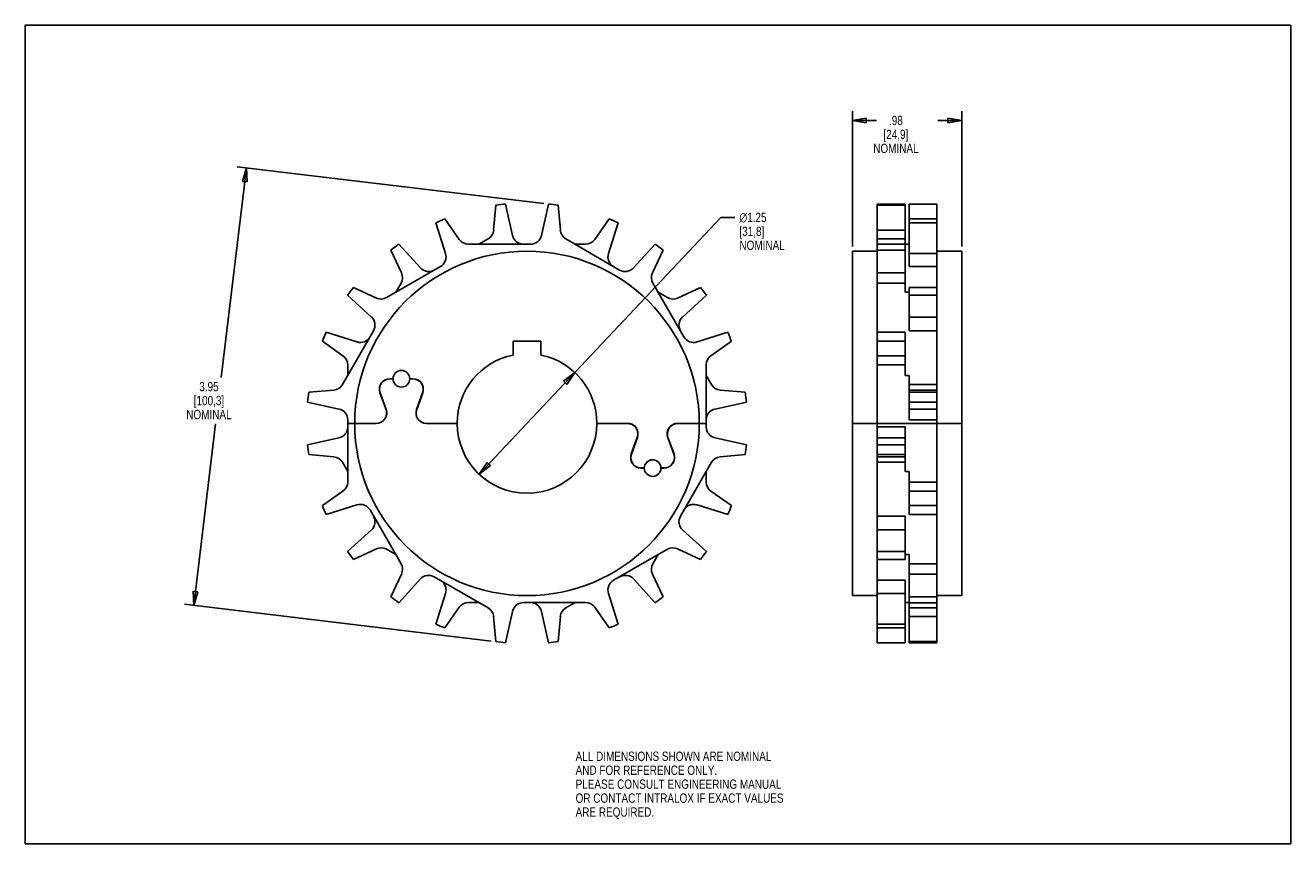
# Model space of a CAD drawing. Header units: inches. Extents: x 0 to 17, y 0 to 11.
import ezdxf

# ---------------------------------------------------------------- set-up
doc = ezdxf.new("R2010")
doc.units = ezdxf.units.IN
doc.header["$LTSCALE"] = 0.935
doc.header["$MEASUREMENT"] = 0
doc.layers.get('0').update_dxf_attribs({"linetype": 'CONTINUOUS'})
doc.layers.add('ALL_FEATURES', color=7, linetype='CONTINUOUS')
doc.styles.get("Standard").update_dxf_attribs({"font": 'txt', "width": 0.8})
doc.styles.add('TEXTSTYLE_1', font='gdt', dxfattribs={"width": 0.8})
doc.dimstyles.new('DIMSTYLE_1', dxfattribs={"dimtxt": 0.125, "dimasz": 0.1875, "dimexe": 0.18, "dimexo": 0.0625, "dimgap": 0.09, "dimtad": 0, "dimtih": 1, "dimtoh": 1, "dimlfac": 0.666667, "dimzin": 4, "dimdsep": 46, "dimtxsty": 'STANDARD', "dimblk": 'CLOSED', "dimblk1": 'CLOSED', "dimblk2": 'CLOSED', "dimcen": 0.09, "dimadec": 0, "dimazin": 0, "dimtp": 0.01, "dimtm": 0.01, "dimtfac": 1, "dimtofl": 0, "dimtmove": 0, "dimatfit": 3, "dimldrblk": 'CLOSED', "dimfxl": 1, "dimtolj": 1, "dimtzin": 4, "dimarcsym": 0})
doc.dimstyles.new('DIMSTYLE_2', dxfattribs={"dimtxt": 0.125, "dimasz": 0.1875, "dimexe": 0.18, "dimexo": 0.0625, "dimgap": 0.09, "dimtad": 0, "dimtih": 1, "dimtoh": 1, "dimlfac": 0.666667, "dimzin": 4, "dimdsep": 46, "dimtxsty": 'STANDARD', "dimblk": 'CLOSED', "dimblk1": 'CLOSED', "dimblk2": 'CLOSED', "dimcen": 0.09, "dimadec": 0, "dimazin": 0, "dimtp": 0.01, "dimtm": 0.01, "dimtfac": 1, "dimtofl": 0, "dimtmove": 0, "dimatfit": 3, "dimldrblk": 'CLOSED', "dimfxl": 1, "dimtolj": 1, "dimtzin": 4, "dimarcsym": 0})

# ---------------------------------------------------------------- blocks, each defined once
blk = doc.blocks.new('_CLOSED')
at = {"color": 0, "linetype": 'BYBLOCK'}
for p, q in [((0, 0), (-1, 0.167)), ((-1, 0.167), (-1, -0.167)), ((-1, -0.167), (0, 0)), ((-1, 0), (0, 0))]:
    blk.add_line(p, q, dxfattribs=at)
blk = doc.blocks.new('*D0')
at = {"color": 3, "linetype": 'CONTINUOUS'}
for p, q in [((11.111, 8.025), (11.111, 9.847)), ((11.111, 9.722), (11.434, 9.722)), ((12.581, 9.722), (12.259, 9.722)), ((12.581, 8.025), (12.581, 9.847))]:
    blk.add_line(p, q, dxfattribs=at)
at = {"color": 3, "linetype": 'CONTINUOUS', "xscale": 0.1875, "yscale": 0.1875, "zscale": 0.1875, "rotation": 180}
blk.add_blockref('_CLOSED', (11.111, 9.722), dxfattribs=at)
at = {"color": 3, "linetype": 'CONTINUOUS', "xscale": 0.1875, "yscale": 0.1875, "zscale": 0.1875}
blk.add_blockref('_CLOSED', (12.581, 9.722), dxfattribs=at)
at = {"color": 3, "linetype": 'CONTINUOUS', "insert": (11.696, 9.784), "char_height": 0.125, "width": 0.7, "attachment_point": 2, "line_spacing_factor": 0.9}
blk.add_mtext('.98\\P[24,9]\\PNOMINAL', dxfattribs=at)
blk = doc.blocks.new('*D1')
at = {"color": 3, "linetype": 'CONTINUOUS'}
for p, q in [((2.97, 9.084), (2.632, 6.268)), ((6.965, 8.604), (2.846, 9.099)), ((2.264, 3.203), (2.557, 5.643)), ((6.26, 2.724), (2.14, 3.218))]:
    blk.add_line(p, q, dxfattribs=at)
at = {"color": 3, "linetype": 'CONTINUOUS', "xscale": 0.1875, "yscale": 0.1875, "zscale": 0.1875}
for p, rotation in [((2.97, 9.084), 83.1572775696), ((2.264, 3.203), 263.1572775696)]:
    blk.add_blockref('_CLOSED', p, dxfattribs=dict(at, rotation=rotation))
at = {"color": 3, "linetype": 'CONTINUOUS', "insert": (2.467, 6.206), "char_height": 0.125, "width": 0.7, "attachment_point": 2, "line_spacing_factor": 0.9}
blk.add_mtext('3.95\\P[100,3]\\PNOMINAL', dxfattribs=at)
blk = doc.blocks.new('*D2')
at = {"color": 3, "linetype": 'CONTINUOUS'}
for p, q in [((6.74, 5.649), (9.344, 8.418)), ((9.344, 8.418), (9.531, 8.418)), ((7.382, 6.332), (6.74, 5.649)), ((6.098, 4.966), (6.74, 5.649))]:
    blk.add_line(p, q, dxfattribs=at)
at = {"color": 3, "linetype": 'CONTINUOUS', "xscale": 0.1875, "yscale": 0.1875, "zscale": 0.1875}
for p, rotation in [((7.382, 6.332), 46.7672541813), ((6.098, 4.966), 226.7672541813)]:
    blk.add_blockref('_CLOSED', p, dxfattribs=dict(at, rotation=rotation))
at = {"color": 3, "linetype": 'CONTINUOUS', "insert": (9.594, 8.481), "char_height": 0.125, "width": 0.7, "attachment_point": 1, "line_spacing_factor": 0.9, "style": 'TEXTSTYLE_1'}
blk.add_mtext('{\\Fgdt;n}\\Ftxt;1.25\\P[31,8]\\PNOMINAL', dxfattribs=at)

msp = doc.modelspace()

# ---------------------------------------------------------------- linework, layer by layer
at = {"color": 7, "linetype": 'CONTINUOUS'}
for p, q in [((0, 0), (0, 11)), ((0, 11), (17, 11)), ((17, 0), (17, 11)), ((5.645, 7.933), (5.515, 8.346)), ((5.636, 8.398), (5.83, 8.121)), ((6.787, 8.057), (5.953, 8.057)), ((7.985, 7.711), (7.262, 8.128)), ((8.171, 7.739), (8.463, 8.058)), ((11.445, 6.436), (11.445, 8.128)), ((11.445, 8.058), (11.82, 8.058)), ((11.82, 8.128), (11.82, 7.412)), ((8.569, 7.979), (8.426, 7.673)), ((11.445, 7.963), (11.111, 7.963)), ((11.445, 7.979), (11.82, 7.979)), ((5.577, 7.758), (4.854, 7.341)), ((11.445, 7.673), (11.82, 7.673)), ((8.849, 6.812), (8.432, 7.534)), ((11.445, 7.534), (11.82, 7.534)), ((4.65, 7.079), (4.33, 7.372)), ((4.41, 7.477), (4.716, 7.334)), ((4.678, 6.894), (4.261, 6.171)), ((9.024, 6.744), (9.437, 6.874)), ((11.445, 6.874), (11.82, 6.874)), ((11.82, 6.874), (11.82, 6.294)), ((6.553, 6.755), (6.553, 6.567)), ((6.928, 6.755), (6.553, 6.755)), ((6.928, 6.567), (6.928, 6.755)), ((9.489, 6.753), (9.212, 6.559)), ((11.445, 6.753), (11.82, 6.753)), ((11.445, 6.559), (11.82, 6.559)), ((11.445, 6.436), (11.82, 6.436)), ((3.808, 6.067), (4.144, 6.097)), ((4.214, 5.842), (3.792, 5.936)), ((5.803, 5.65), (5.39, 5.65)), ((5.39, 5.647), (5.803, 5.647)), ((8.09, 5.65), (7.678, 5.65)), ((7.678, 5.647), (8.09, 5.647)), ((9.266, 5.455), (9.688, 5.361)), ((11.445, 2.9), (11.445, 5.602)), ((11.445, 5.602), (11.82, 5.602)), ((11.445, 5.455), (11.82, 5.455)), ((11.82, 5.602), (11.82, 5.003)), ((11.445, 5.361), (11.82, 5.361)), ((8.802, 4.404), (9.219, 5.126)), ((9.673, 5.23), (9.336, 5.201)), ((11.445, 5.23), (11.82, 5.23)), ((11.445, 5.201), (11.82, 5.201)), ((11.445, 5.126), (11.82, 5.126)), ((3.991, 4.545), (4.268, 4.739)), ((4.456, 4.554), (4.043, 4.423)), ((4.631, 4.486), (5.048, 3.763)), ((11.445, 4.404), (11.82, 4.404)), ((11.82, 4.404), (11.82, 3.82)), ((8.83, 4.218), (9.15, 3.926)), ((11.445, 4.218), (11.82, 4.218)), ((7.903, 3.54), (8.626, 3.957)), ((9.071, 3.82), (8.764, 3.963)), ((11.445, 3.926), (11.82, 3.926)), ((11.445, 3.82), (11.82, 3.82)), ((4.911, 3.318), (5.054, 3.625)), ((5.495, 3.587), (6.218, 3.17)), ((5.31, 3.558), (5.017, 3.239)), ((11.445, 3.54), (11.82, 3.54)), ((11.82, 3.54), (11.82, 2.9)), ((6.693, 3.241), (7.527, 3.241)), ((7.835, 3.365), (7.965, 2.952)), ((11.445, 3.334), (11.111, 3.334)), ((11.445, 3.365), (11.82, 3.365)), ((7.844, 2.9), (7.65, 3.177)), ((11.445, 2.952), (11.82, 2.952)), ((11.445, 2.9), (11.82, 2.9)), ((0, 0), (17, 0))]:
    msp.add_line(p, q, dxfattribs=at)
for centre, radius, start, end in [((6.74, 5.649), 2.962, 111.8806, 114.434), ((5.953, 8.207), 0.15, 215, 270), ((6.74, 5.649), 2.962, 51.8806, 54.434), ((5.502, 7.888), 0.15, 300, 17.5), ((8.06, 7.84), 0.15, 240, 317.5), ((8.562, 7.609), 0.15, 155, 210), ((6.74, 5.649), 2.962, 141.8806, 144.434), ((4.779, 7.47), 0.15, 245, 300), ((4.548, 6.969), 0.15, 330, 47.5), ((8.979, 6.887), 0.15, 210, 287.5), ((6.74, 5.649), 2.962, 21.8806, 24.434), ((6.74, 5.649), 0.938, 101.537, 179.9083), ((6.74, 5.649), 0.938, 0.0917, 78.463), ((9.298, 6.436), 0.15, 125, 180), ((4.131, 6.246), 0.15, 275, 330), ((6.74, 5.649), 2.962, 171.8806, 174.434), ((4.182, 5.696), 0.15, 0, 77.5), ((6.74, 5.649), 0.938, 180.0917, 359.9083), ((9.298, 5.602), 0.15, 180, 257.5), ((6.74, 5.649), 2.962, 351.8806, 354.434), ((9.349, 5.051), 0.15, 95, 150), ((4.182, 4.861), 0.15, 305, 360), ((6.74, 5.649), 2.962, 201.8806, 204.434), ((4.501, 4.411), 0.15, 30, 107.5), ((8.932, 4.329), 0.15, 150, 227.5), ((8.701, 3.827), 0.15, 65, 120), ((6.74, 5.649), 2.962, 321.8806, 324.434), ((4.918, 3.688), 0.15, 335, 30), ((5.42, 3.457), 0.15, 60, 137.5), ((7.978, 3.41), 0.15, 120, 197.5), ((6.74, 5.649), 2.962, 231.8806, 234.434), ((7.527, 3.091), 0.15, 35, 90), ((6.74, 5.649), 2.962, 291.8806, 294.434)]:
    msp.add_arc(centre, radius, start, end, dxfattribs=at)
at = {"layer": 'ALL_FEATURES', "color": 7, "linetype": 'CONTINUOUS'}
for p, q in [((6.322, 8.581), (6.292, 8.245)), ((6.546, 8.174), (6.453, 8.597)), ((6.934, 8.174), (7.027, 8.597)), ((7.158, 8.581), (7.188, 8.245)), ((11.445, 8.128), (11.445, 8.597)), ((11.445, 8.597), (11.82, 8.597)), ((11.445, 8.581), (11.82, 8.581)), ((11.82, 8.597), (11.82, 8.128)), ((11.873, 7.758), (11.873, 8.597)), ((12.248, 8.597), (11.873, 8.597)), ((12.248, 5.65), (12.248, 8.597)), ((7.844, 8.398), (7.65, 8.121)), ((7.835, 7.933), (7.965, 8.346)), ((12.248, 8.398), (11.873, 8.398)), ((12.248, 8.346), (11.873, 8.346)), ((11.445, 8.245), (11.82, 8.245)), ((5.31, 7.739), (5.017, 8.058)), ((6.218, 8.128), (6.095, 8.057)), ((7.527, 8.057), (7.385, 8.057)), ((11.445, 8.128), (11.82, 8.128)), ((11.82, 8.057), (11.873, 8.057)), ((4.911, 7.979), (5.054, 7.673)), ((11.111, 3.334), (11.111, 7.963)), ((12.248, 7.933), (11.873, 7.933)), ((12.248, 7.963), (12.581, 7.963)), ((12.581, 7.963), (12.581, 3.334)), ((12.248, 7.758), (11.873, 7.758)), ((5.048, 7.534), (4.977, 7.412)), ((8.626, 7.341), (8.503, 7.412)), ((9.071, 7.477), (8.764, 7.334)), ((8.83, 7.079), (9.15, 7.372)), ((11.82, 7.412), (11.873, 7.412)), ((11.873, 6.894), (11.873, 7.477)), ((12.248, 7.477), (11.873, 7.477)), ((12.248, 7.372), (11.873, 7.372)), ((12.248, 7.079), (11.873, 7.079)), ((4.456, 6.744), (4.043, 6.874)), ((12.248, 6.894), (11.873, 6.894)), ((3.991, 6.753), (4.268, 6.559)), ((4.332, 6.436), (4.332, 6.294)), ((9.148, 5.65), (9.148, 6.436)), ((9.219, 6.171), (9.148, 6.294)), ((11.445, 5.65), (11.445, 6.436)), ((11.82, 6.294), (11.873, 6.294)), ((11.873, 5.696), (11.873, 6.294)), ((4.94, 6.25), (4.899, 6.25)), ((4.899, 6.247), (4.94, 6.247)), ((5.206, 6.25), (5.165, 6.25)), ((5.165, 6.247), (5.206, 6.247)), ((12.248, 6.171), (11.873, 6.171)), ((4.765, 6.059), (4.846, 5.837)), ((4.849, 5.838), (4.768, 6.06)), ((5.337, 6.06), (5.256, 5.838)), ((5.259, 5.837), (5.34, 6.059)), ((9.673, 6.067), (9.336, 6.097)), ((12.248, 6.097), (11.873, 6.097)), ((12.248, 6.067), (11.873, 6.067)), ((9.266, 5.842), (9.688, 5.936)), ((12.248, 5.936), (11.873, 5.936)), ((12.248, 5.842), (11.873, 5.842)), ((4.332, 5.696), (4.332, 5.65)), ((4.332, 5.65), (4.715, 5.65)), ((4.332, 5.647), (4.332, 4.861)), ((4.332, 5.647), (4.715, 5.647)), ((9.148, 5.65), (8.765, 5.65)), ((9.148, 5.647), (8.765, 5.647)), ((9.148, 5.602), (9.148, 5.647)), ((11.111, 5.65), (12.581, 5.65)), ((11.111, 5.647), (12.581, 5.647)), ((11.445, 5.602), (11.445, 5.647)), ((12.248, 5.696), (11.873, 5.696)), ((12.248, 2.7), (12.248, 5.647)), ((4.214, 5.455), (3.792, 5.361)), ((8.221, 5.46), (8.14, 5.238)), ((8.143, 5.237), (8.224, 5.459)), ((8.631, 5.459), (8.712, 5.237)), ((8.715, 5.238), (8.634, 5.46)), ((3.808, 5.23), (4.144, 5.201)), ((4.261, 5.126), (4.332, 5.003)), ((8.315, 5.05), (8.274, 5.05)), ((8.274, 5.047), (8.315, 5.047)), ((8.581, 5.05), (8.54, 5.05)), ((8.54, 5.047), (8.581, 5.047)), ((9.148, 4.861), (9.148, 5.003)), ((11.82, 5.003), (11.873, 5.003)), ((11.873, 4.423), (11.873, 5.003)), ((12.248, 4.861), (11.873, 4.861)), ((9.489, 4.545), (9.212, 4.739)), ((12.248, 4.739), (11.873, 4.739)), ((9.024, 4.554), (9.437, 4.423)), ((12.248, 4.545), (11.873, 4.545)), ((12.248, 4.423), (11.873, 4.423)), ((4.65, 4.218), (4.33, 3.926)), ((4.41, 3.82), (4.716, 3.963)), ((4.854, 3.957), (4.977, 3.886)), ((8.432, 3.763), (8.503, 3.886)), ((11.873, 3.886), (11.82, 3.886)), ((11.873, 2.7), (11.873, 3.886)), ((12.248, 3.763), (11.873, 3.763)), ((8.569, 3.318), (8.426, 3.625)), ((12.248, 3.625), (11.873, 3.625)), ((8.171, 3.558), (8.463, 3.239)), ((5.645, 3.365), (5.515, 2.952)), ((5.953, 3.241), (6.095, 3.241)), ((7.262, 3.17), (7.385, 3.241)), ((11.82, 3.241), (11.873, 3.241)), ((12.248, 3.318), (11.873, 3.318)), ((12.248, 3.239), (11.873, 3.239)), ((12.248, 3.334), (12.581, 3.334)), ((5.636, 2.9), (5.83, 3.177)), ((6.546, 3.123), (6.453, 2.7)), ((6.934, 3.123), (7.027, 2.7)), ((12.248, 3.17), (11.873, 3.17)), ((6.322, 2.716), (6.292, 3.053)), ((7.158, 2.716), (7.188, 3.053)), ((11.445, 2.9), (11.445, 2.7)), ((11.82, 2.9), (11.82, 2.7)), ((12.248, 3.053), (11.873, 3.053)), ((11.445, 2.7), (11.82, 2.7)), ((12.248, 2.716), (11.873, 2.716)), ((12.248, 2.7), (11.873, 2.7))]:
    msp.add_line(p, q, dxfattribs=at)
for centre, radius, start, end in [((6.74, 5.649), 2.962, 95.566, 98.1194), ((6.74, 5.649), 2.962, 81.8806, 84.434), ((6.74, 5.649), 2.962, 65.566, 68.1194), ((6.143, 8.258), 0.15, 300, 355), ((6.693, 8.207), 0.15, 192.5, 270), ((6.787, 8.207), 0.15, 270, 347.5), ((7.337, 8.258), 0.15, 185, 240), ((6.74, 5.649), 2.962, 125.566, 128.1194), ((7.527, 8.207), 0.15, 270, 325), ((6.74, 5.649), 2.314, 0.0371, 179.9629), ((7.978, 7.888), 0.15, 162.5, 240), ((4.918, 7.609), 0.15, 330, 25), ((5.42, 7.84), 0.15, 222.5, 300), ((8.701, 7.47), 0.15, 240, 295), ((6.74, 5.649), 2.962, 35.566, 38.1194), ((8.932, 6.969), 0.15, 132.5, 210), ((6.74, 5.649), 2.962, 155.566, 158.1194), ((4.501, 6.887), 0.15, 252.5, 330), ((4.182, 6.436), 0.15, 0, 55), ((5.053, 6.249), 0.112, 0.7665, 179.2335), ((4.899, 6.108), 0.142, 90, 200), ((4.899, 6.108), 0.14, 90, 200), ((5.053, 6.249), 0.112, 180.7665, 359.2335), ((5.206, 6.108), 0.142, 340, 90), ((5.206, 6.108), 0.14, 340, 90), ((9.349, 6.246), 0.15, 210, 265), ((6.74, 5.649), 2.962, 5.566, 8.1194), ((4.715, 5.79), 0.142, 270, 20), ((4.715, 5.79), 0.14, 270, 20), ((5.39, 5.79), 0.142, 160, 270), ((5.39, 5.79), 0.14, 160, 270), ((9.298, 5.696), 0.15, 102.5, 180), ((6.74, 5.649), 2.314, 180.0371, 359.9629), ((8.09, 5.508), 0.142, 340, 90), ((8.09, 5.508), 0.14, 340, 90), ((8.765, 5.508), 0.142, 90, 200), ((8.765, 5.508), 0.14, 90, 200), ((4.182, 5.602), 0.15, 282.5, 360), ((6.74, 5.649), 2.962, 185.566, 188.1194), ((4.131, 5.051), 0.15, 30, 85), ((8.274, 5.19), 0.142, 160, 270), ((8.274, 5.19), 0.14, 160, 270), ((8.428, 5.049), 0.112, 0.7665, 179.2335), ((8.581, 5.19), 0.142, 270, 20), ((8.581, 5.19), 0.14, 270, 20), ((8.428, 5.049), 0.112, 180.7665, 359.2335), ((9.298, 4.861), 0.15, 180, 235), ((8.979, 4.411), 0.15, 72.5, 150), ((6.74, 5.649), 2.962, 335.566, 338.1194), ((4.548, 4.329), 0.15, 312.5, 30), ((6.74, 5.649), 2.962, 215.566, 218.1194), ((4.779, 3.827), 0.15, 60, 115), ((8.562, 3.688), 0.15, 150, 205), ((8.06, 3.457), 0.15, 42.5, 120), ((5.502, 3.41), 0.15, 342.5, 60), ((5.953, 3.091), 0.15, 90, 145), ((6.693, 3.091), 0.15, 90, 167.5), ((6.787, 3.091), 0.15, 12.5, 90), ((6.74, 5.649), 2.962, 305.566, 308.1194), ((6.143, 3.04), 0.15, 5, 60), ((7.337, 3.04), 0.15, 120, 175), ((6.74, 5.649), 2.962, 245.566, 248.1194), ((6.74, 5.649), 2.962, 261.8806, 264.434), ((6.74, 5.649), 2.962, 275.566, 278.1194)]:
    msp.add_arc(centre, radius, start, end, dxfattribs=at)

# ---------------------------------------------------------------- texts
at = {"color": 3, "linetype": 'CONTINUOUS', "insert": (7.393, 1.238), "char_height": 0.125, "width": 3.5, "attachment_point": 1, "line_spacing_factor": 0.9}
msp.add_mtext('ALL DIMENSIONS SHOWN ARE NOMINAL\\PAND FOR REFERENCE ONLY.\\PPLEASE CONSULT ENGINEERING MANUAL\\POR CONTACT INTRALOX IF EXACT VALUES\\PARE REQUIRED. ', dxfattribs=at)

# ---------------------------------------------------------------- dimensions: what is measured, and where the dimension line sits
at = {"color": 3, "linetype": 'CONTINUOUS'}
dim = msp.add_linear_dim(base=(12.581, 9.722), p1=(11.111, 8.025), p2=(12.581, 8.025), text='<>\\PNOMINAL', dimstyle='DIMSTYLE_1', dxfattribs=at)
dim.commit()
dim.dimension.update_dxf_attribs({"geometry": '*D0', "text_midpoint": (11.621, 9.534), "dimtype": 160})
dim = msp.add_linear_dim(base=(2.264, 3.203), p1=(6.965, 8.604), p2=(6.26, 2.724), angle=263.1573, text='<>\\PNOMINAL', dimstyle='DIMSTYLE_1', dxfattribs=at)
dim.commit()
dim.dimension.update_dxf_attribs({"geometry": '*D1', "text_midpoint": (2.417, 5.956), "dimtype": 160})
dim = msp.add_diameter_dim_2p(p1=(7.382, 6.332), p2=(6.098, 4.966), text='<>\\PNOMINAL', dimstyle='DIMSTYLE_2', dxfattribs=at)
dim.commit()
dim.dimension.update_dxf_attribs({"geometry": '*D2', "text_midpoint": (9.977, 8.231), "dimtype": 163})

doc.saveas('drawing.dxf')
